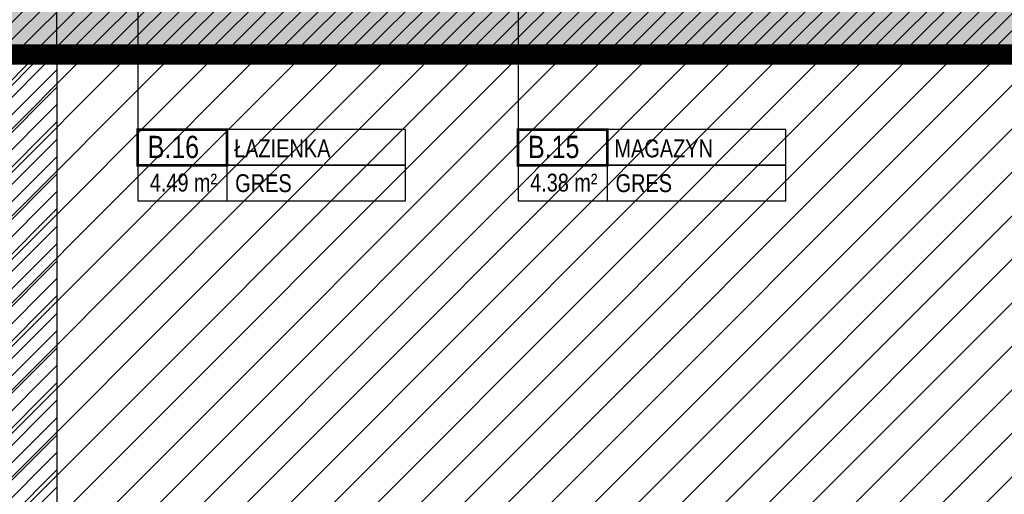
# Model space of a CAD drawing. Header units: millimetres. Extents: x 99331 to 130831, y -7610 to 25890.
# Tile 39 of 101: x 110773 to 111282, y 20532 to 20777. Entities that reach past the tile are written whole.
import ezdxf
from ezdxf import colors
from ezdxf.entities.mleader import LeaderData, LeaderLine
from ezdxf.enums import TextEntityAlignment as Align
from ezdxf.math import Vec2, Vec3

# ---------------------------------------------------------------- set-up
doc = ezdxf.new("R2010")
doc.units = ezdxf.units.MM
doc.linetypes.add('DASHED', pattern=[0.75, 0.5, -0.25])
for name, color, linetype in [('_HSA_HATCH_WYPEŁNIENIA_PRZEGRÓD', 205, 'Continuous'), ('_HSA_NUMERACJA POMIESZCZEN', 43, 'Continuous'), ('_HSA_ZAKRES_OPRACOWANIA', 213, 'Continuous'), ('_HSA_ŚCIANY_MUROWANE', 4, 'Continuous')]:
    doc.layers.add(name, color=color, linetype=linetype)
doc.layers.add('_HSA_ZAKRES_OPRACOWANIA_HATCH', color=31, linetype='Continuous', transparency=0.5)
doc.styles.add('Arial', font='Arial.ttf')
doc.styles.add('ARIAL_50', font='Arial Narrow.ttf', dxfattribs={"width": 0.8, "height": 10})

# ---------------------------------------------------------------- blocks, each defined once
blk = doc.blocks.new('*U7')
blk.add_line((1, 0.4), (1, -0.4))
at = {"const_width": 0.03}
blk.add_lwpolyline([(0, 0), (1, 0), (1, 0.4), (0, 0.4)], close=True, dxfattribs=at)
for points in [[(1, 0), (3, 0), (3, 0.4), (1, 0.4)], [(0, -0.4), (3, -0.4), (3, 0), (0, 0)]]:
    blk.add_lwpolyline(points, close=True)
at = {"style": 'Arial', "width": 0.8}
blk.add_attdef('NR', text='', height=0.25, dxfattribs=at).set_placement((0.4, 0.08), align=Align.CENTER)
for tag, p in [('NAZWA', (1.079, 0.089)), ('0000', (0.03, -0.291)), ('WYK', (1.092, -0.301))]:
    blk.add_attdef(tag, p, '', height=0.2, dxfattribs=at)
blk = doc.blocks.new('_DotSmall')
at = {"color": 0, "linetype": 'ByBlock', "const_width": 0.5}
blk.add_lwpolyline([(-0.0625, 0, 1), (0.0625, 0, 1)], format="xyb", close=True, dxfattribs=at)

msp = doc.modelspace()

# ---------------------------------------------------------------- hatches: boundary and pattern name
at = {"layer": '_HSA_HATCH_WYPEŁNIENIA_PRZEGRÓD'}
h = msp.add_hatch(dxfattribs=at)
h.set_pattern_fill('ANSI31', color=256, scale=2, style=0)
h.set_pattern_definition([(45, (110792.3255, 21032.7263), (-4.49013, 4.49013), [])])
h.paths.add_polyline_path([(111419.33, 20789.14), (110792.33, 20789.14), (110792.33, 20764.14), (111394.33, 20764.14), (111394.33, 20526.14), (111419.33, 20526.14)])
h.paths.add_polyline_path([(110792.33, 20892.53), (110754.33, 20892.53), (110754.33, 20764.14), (110792.33, 20764.14)])
h.paths.add_polyline_path([(110792.33, 21112.41), (110754.33, 21112.41), (110754.33, 21010.53), (110792.33, 21010.53)])
at = {"layer": '_HSA_HATCH_WYPEŁNIENIA_PRZEGRÓD', "true_color": 0x969696}
h = msp.add_hatch(color=252, dxfattribs=at)
h.paths.add_polyline_path([(111688.81, 19891.42), (111713.81, 19891.42), (111713.81, 19911.42), (111688.81, 19911.42)])
h.paths.add_polyline_path([(111394.33, 20526.14), (111419.33, 20526.14), (111419.33, 20789.14), (110792.33, 20789.14), (110792.33, 20892.53), (110754.33, 20892.53), (110754.33, 20764.14), (111394.33, 20764.14)])
h.paths.add_polyline_path([(111683.81, 20052.14), (111683.81, 20027.14), (111688.81, 20027.14), (111688.81, 19911.42), (111706.81, 19911.42), (111706.81, 20052.14)])
at = {"layer": '_HSA_ZAKRES_OPRACOWANIA_HATCH', "linetype": 'Continuous', "lineweight": 0}
h = msp.add_hatch(dxfattribs=at)
h.set_pattern_fill('ANSI31', color=256, scale=5, style=0)
h.set_pattern_definition([(45, (-12596.217, 0), (-11.2253202, 11.2253202), [])])
h.paths.add_polyline_path([(112358.19, 21738.73), (110601.39, 21738.73), (110601.39, 21360.53), (110749.33, 21360.53), (110749.33, 21395.53), (110784.33, 21395.53), (110784.33, 21411.25), (110844.33, 21411.25), (110844.33, 21402.53), (111686.81, 21402.53), (111686.81, 21701.88), (112358.19, 21701.88)])
h.paths.add_polyline_path([(110739.33, 19854.57), (112358.19, 19854.57), (112358.19, 19891.42), (111683.81, 19891.42), (111683.81, 20057.14), (111686.81, 20526.14), (111389.33, 20526.14), (111389.33, 20759.14), (110739.33, 20759.14)])
at = {"layer": '_HSA_ZAKRES_OPRACOWANIA_HATCH', "ltscale": 0.07}
h = msp.add_hatch(dxfattribs=at)
h.set_pattern_fill('ANSI31', color=256, scale=2, style=0)
h.set_pattern_definition([(45, (40933.797, 1317.1015), (-4.49012806, 4.49012806), [])])
h.paths.add_polyline_path([(110792.33, 20365.53), (110754.33, 20365.53), (110754.33, 19896.53), (110792.33, 19896.53)])
h.paths.add_polyline_path([(110792.33, 20759.14), (110754.33, 20759.14), (110754.33, 20480.53), (110792.33, 20480.53)])
h.paths.add_polyline_path([(112313.81, 19854.57), (112343.19, 19854.57), (112343.19, 19891.42), (112313.81, 19891.42)])

# ---------------------------------------------------------------- linework, layer by layer
at = {"layer": '_HSA_ZAKRES_OPRACOWANIA', "linetype": 'DASHED', "ltscale": 60, "const_width": 10}
msp.add_lwpolyline([(112440.02, 19891.42), (111683.81, 19891.42), (111683.81, 20057.14), (111686.81, 20057.14), (111686.81, 20526.14), (111389.33, 20526.14), (111389.33, 20759.14), (110601.39, 20759.14)], dxfattribs=at)
at = {"layer": '_HSA_ZAKRES_OPRACOWANIA_HATCH'}
msp.add_line((110792.33, 20759.14), (110792.33, 20480.53), dxfattribs=at)
at = {"layer": '_HSA_ŚCIANY_MUROWANE'}
for p, q in [((110792.33, 20759.14), (110792.33, 20892.53)), ((110792.33, 20764.14), (110754.33, 20764.14)), ((111394.33, 20764.14), (110792.33, 20764.14))]:
    msp.add_line(p, q, dxfattribs=at)

# ---------------------------------------------------------------- block references
at = {"layer": '_HSA_NUMERACJA POMIESZCZEN'}
ref = msp.add_blockref('*U7', (110834.08, 20702.22), dxfattribs=dict(at, xscale=46.08000000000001, yscale=46.08000000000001, zscale=46.08000000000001))
ref.add_attrib('NR', 'B.16', dxfattribs={"layer": '0', "height": 11.52, "style": 'Arial', "width": 0.8}).set_placement((110852.51, 20705.91), align=Align.CENTER)
ref.add_attrib('NAZWA', 'ŁAZIENKA', (110883.81, 20706.31), dxfattribs={"layer": '0', "height": 9.216, "style": 'Arial', "width": 0.8})
ref.add_attrib('POW', '4.49', dxfattribs={"layer": '0', "height": 9.216, "style": 'Arial', "width": 0.8}).set_placement((110860.33, 20688.66), align=Align.RIGHT)
ref.add_attrib('M2', 'm²', dxfattribs={"layer": '0', "height": 9.216, "style": 'Arial', "width": 0.8}).set_placement((110875.07, 20688.66), align=Align.RIGHT)
ref.add_attrib('WYK', 'GRES', (110884.41, 20688.36), dxfattribs={"layer": '0', "height": 9.216, "style": 'Arial', "width": 0.8})
ref = msp.add_blockref('*U7', (111030.47, 20702.22), dxfattribs=dict(at, xscale=46.08000000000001, yscale=46.08000000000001, zscale=46.08000000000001))
ref.add_attrib('NR', 'B.15', dxfattribs={"layer": '0', "height": 11.52, "style": 'Arial', "width": 0.8}).set_placement((111048.9, 20705.91), align=Align.CENTER)
ref.add_attrib('NAZWA', 'MAGAZYN', (111080.21, 20706.31), dxfattribs={"layer": '0', "height": 9.216, "style": 'Arial', "width": 0.8})
ref.add_attrib('POW', '4.38', dxfattribs={"layer": '0', "height": 9.216, "style": 'Arial', "width": 0.8}).set_placement((111056.72, 20688.66), align=Align.RIGHT)
ref.add_attrib('M2', 'm²', dxfattribs={"layer": '0', "height": 9.216, "style": 'Arial', "width": 0.8}).set_placement((111071.47, 20688.66), align=Align.RIGHT)
ref.add_attrib('WYK', 'GRES', (111080.8, 20688.36), dxfattribs={"layer": '0', "height": 9.216, "style": 'Arial', "width": 0.8})

# ---------------------------------------------------------------- leaders
ml = msp.add_multileader_mtext('Standard', dxfattribs=at)
ml.set_content(' ', color=256, style='ARIAL_50')
ml.set_leader_properties()
ml.set_arrow_properties(name='DOTSMALL')
ml.build(insert=Vec2(0, 0))
ml.multileader.update_dxf_attribs({"dogleg_length": 10, "arrow_head_size": 20})
ctx = ml.context
ctx.base_point, ctx.char_height, ctx.arrow_head_size, ctx.plane_origin = Vec3(110844.08, 20720.65), 10, 20, Vec3(111561.94, 21610.74)
notes = []
notes.append((ctx, [(0, (1, 1, 0), (110834.08, 20720.65), (1, 0), 10, [(0, [(110834.08, 20859.23)], 0, [])])]))
ctx.mtext.insert, ctx.mtext.rotation, ctx.mtext.width = Vec3(110846.08, 20725.65), -6.283185, 20
ml = msp.add_multileader_mtext('Standard', dxfattribs=at)
ml.set_content(' ', color=256, style='ARIAL_50')
ml.set_leader_properties()
ml.set_arrow_properties(name='DOTSMALL')
ml.build(insert=Vec2(0, 0))
ml.multileader.update_dxf_attribs({"dogleg_length": 10, "arrow_head_size": 20})
ctx = ml.context
ctx.base_point, ctx.char_height, ctx.arrow_head_size, ctx.plane_origin = Vec3(111040.47, 20720.65), 10, 20, Vec3(111758.33, 21610.74)
notes.append((ctx, [(0, (1, 1, 0), (111030.47, 20720.65), (1, 0), 10, [(0, [(111030.47, 20859.23)], 0, [])])]))
ctx.mtext.insert, ctx.mtext.rotation, ctx.mtext.width = Vec3(111042.47, 20725.65), -6.283185, 20
for ctx, leaders in notes:
    for number, flags, end, landing, length, lines in leaders:
        leader = LeaderData()
        leader.index, (leader.has_last_leader_line, leader.has_dogleg_vector, leader.attachment_direction) = number, flags
        leader.last_leader_point, leader.dogleg_vector, leader.dogleg_length = Vec3(end), Vec3(landing), length
        for number, points, colour, breaks in lines:
            line = LeaderLine()
            line.index, line.vertices, line.color, line.breaks = number, Vec3.list(points), colors.encode_raw_color(colour), breaks
            leader.lines.append(line)
        ctx.leaders.append(leader)

doc.saveas('drawing.dxf')
